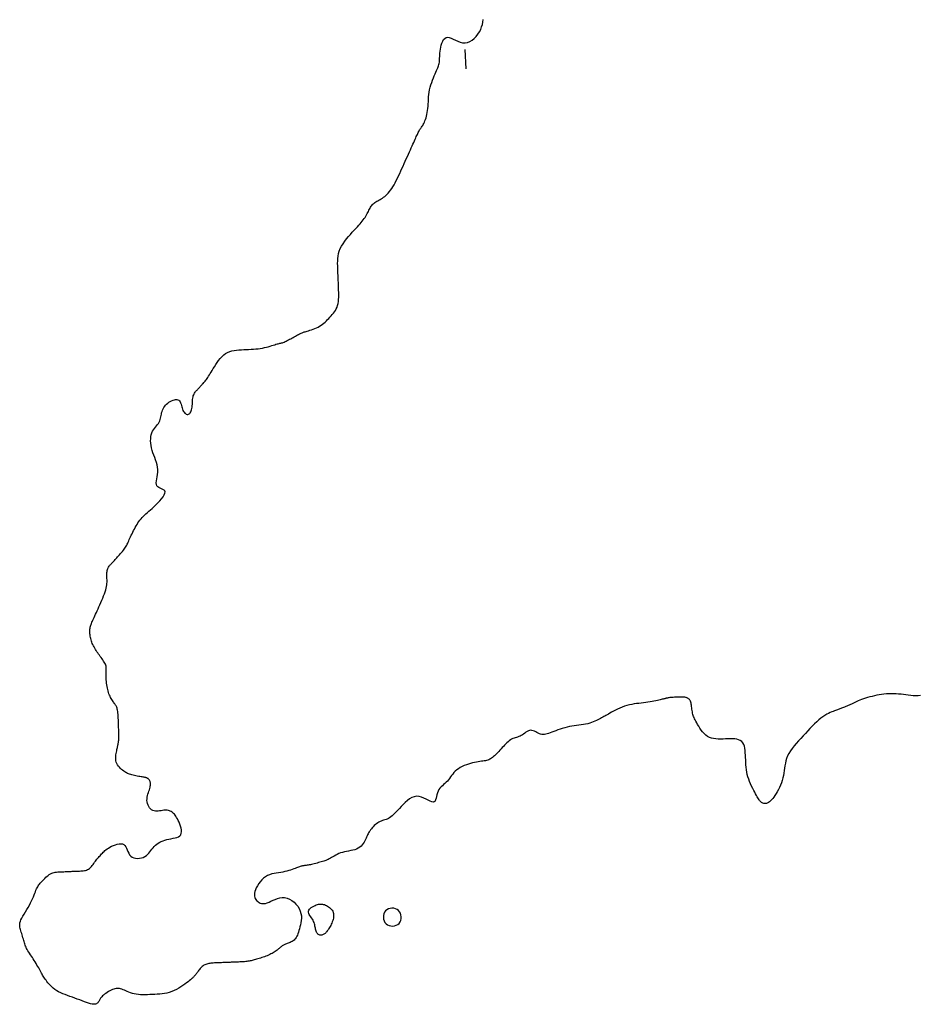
# Model space of a CAD drawing. Header units: millimetres. Extents: x 32690613 to 32693367, y 5343692 to 5344708.
# Tile 211 of 256: x 32692576 to 32692623, y 5343796 to 5343847. Entities that reach past the tile are written whole.
import ezdxf

# ---------------------------------------------------------------- set-up
doc = ezdxf.new("R2010")
doc.units = ezdxf.units.MM
doc.header["$LTSCALE"] = 20
doc.layers.add('02-DGM_HL_492.50', color=92, linetype='Continuous')

msp = doc.modelspace()

# ---------------------------------------------------------------- linework, layer by layer
at = {"layer": '02-DGM_HL_492.50', "elevation": 492.5, "flags": 128}
for points in [[(32692622.678, 5343812.353), (32692622.553, 5343812.344), (32692622.428, 5343812.343), (32692622.303, 5343812.348), (32692622.177, 5343812.358), (32692622.052, 5343812.372), (32692621.926, 5343812.387), (32692621.8, 5343812.403), (32692621.675, 5343812.418), (32692621.549, 5343812.43), (32692621.424, 5343812.439), (32692621.298, 5343812.444), (32692621.173, 5343812.445), (32692621.048, 5343812.442), (32692620.923, 5343812.435), (32692620.799, 5343812.424), (32692620.674, 5343812.41), (32692620.55, 5343812.391), (32692620.426, 5343812.369), (32692620.303, 5343812.343), (32692620.182, 5343812.314), (32692620.064, 5343812.283), (32692619.95, 5343812.251), (32692619.841, 5343812.217), (32692619.738, 5343812.182), (32692619.642, 5343812.147), (32692619.553, 5343812.112), (32692619.471, 5343812.078), (32692619.395, 5343812.044), (32692619.324, 5343812.011), (32692619.257, 5343811.979), (32692619.192, 5343811.948), (32692619.13, 5343811.917), (32692619.068, 5343811.888), (32692619.007, 5343811.861), (32692618.946, 5343811.834), (32692618.886, 5343811.809), (32692618.827, 5343811.785), (32692618.771, 5343811.763), (32692618.716, 5343811.742), (32692618.665, 5343811.722), (32692618.617, 5343811.704), (32692618.572, 5343811.687), (32692618.53, 5343811.671), (32692618.489, 5343811.656), (32692618.447, 5343811.64), (32692618.404, 5343811.624), (32692618.357, 5343811.606), (32692618.305, 5343811.586), (32692618.247, 5343811.564), (32692618.182, 5343811.539), (32692618.109, 5343811.511), (32692618.03, 5343811.476), (32692617.944, 5343811.436), (32692617.854, 5343811.388), (32692617.758, 5343811.332), (32692617.657, 5343811.266), (32692617.553, 5343811.19), (32692617.445, 5343811.102), (32692617.334, 5343811.003), (32692617.22, 5343810.896), (32692617.105, 5343810.781), (32692616.987, 5343810.661), (32692616.869, 5343810.536), (32692616.749, 5343810.408), (32692616.629, 5343810.278), (32692616.51, 5343810.148), (32692616.392, 5343810.019), (32692616.278, 5343809.889), (32692616.17, 5343809.76), (32692616.07, 5343809.631), (32692615.979, 5343809.502), (32692615.901, 5343809.374), (32692615.836, 5343809.246), (32692615.785, 5343809.119), (32692615.748, 5343808.993), (32692615.72, 5343808.866), (32692615.699, 5343808.741), (32692615.682, 5343808.615), (32692615.666, 5343808.489), (32692615.648, 5343808.363), (32692615.625, 5343808.237), (32692615.595, 5343808.111), (32692615.558, 5343807.986), (32692615.515, 5343807.862), (32692615.467, 5343807.741), (32692615.415, 5343807.624), (32692615.36, 5343807.512), (32692615.303, 5343807.405), (32692615.244, 5343807.305), (32692615.185, 5343807.213), (32692615.127, 5343807.129), (32692615.068, 5343807.053), (32692615.01, 5343806.987), (32692614.953, 5343806.929), (32692614.897, 5343806.881), (32692614.843, 5343806.843), (32692614.791, 5343806.815), (32692614.741, 5343806.797), (32692614.693, 5343806.789), (32692614.647, 5343806.789), (32692614.604, 5343806.797), (32692614.563, 5343806.812), (32692614.524, 5343806.832), (32692614.488, 5343806.856), (32692614.455, 5343806.885), (32692614.423, 5343806.916), (32692614.393, 5343806.952), (32692614.364, 5343806.991), (32692614.334, 5343807.037), (32692614.302, 5343807.088), (32692614.268, 5343807.147), (32692614.231, 5343807.215), (32692614.188, 5343807.292), (32692614.141, 5343807.378), (32692614.09, 5343807.474), (32692614.036, 5343807.577), (32692613.982, 5343807.687), (32692613.929, 5343807.802), (32692613.879, 5343807.921), (32692613.833, 5343808.042), (32692613.793, 5343808.166), (32692613.761, 5343808.29), (32692613.735, 5343808.414), (32692613.715, 5343808.538), (32692613.701, 5343808.662), (32692613.69, 5343808.787), (32692613.682, 5343808.912), (32692613.676, 5343809.037), (32692613.671, 5343809.162), (32692613.665, 5343809.286), (32692613.658, 5343809.409), (32692613.648, 5343809.527), (32692613.631, 5343809.64), (32692613.607, 5343809.744), (32692613.574, 5343809.838), (32692613.529, 5343809.92), (32692613.472, 5343809.988), (32692613.399, 5343810.04), (32692613.314, 5343810.078), (32692613.218, 5343810.104), (32692613.112, 5343810.12), (32692612.999, 5343810.127), (32692612.88, 5343810.129), (32692612.757, 5343810.126), (32692612.632, 5343810.122), (32692612.508, 5343810.117), (32692612.384, 5343810.115), (32692612.262, 5343810.116), (32692612.142, 5343810.124), (32692612.027, 5343810.139), (32692611.915, 5343810.164), (32692611.809, 5343810.201), (32692611.71, 5343810.253), (32692611.617, 5343810.319), (32692611.532, 5343810.398), (32692611.453, 5343810.486), (32692611.381, 5343810.58), (32692611.315, 5343810.678), (32692611.256, 5343810.774), (32692611.202, 5343810.867), (32692611.154, 5343810.954), (32692611.112, 5343811.031), (32692611.075, 5343811.099), (32692611.043, 5343811.161), (32692611.015, 5343811.219), (32692610.992, 5343811.275), (32692610.972, 5343811.33), (32692610.955, 5343811.386), (32692610.94, 5343811.446), (32692610.929, 5343811.51), (32692610.919, 5343811.578), (32692610.91, 5343811.648), (32692610.902, 5343811.719), (32692610.894, 5343811.788), (32692610.885, 5343811.854), (32692610.876, 5343811.916), (32692610.864, 5343811.971), (32692610.851, 5343812.019), (32692610.835, 5343812.059), (32692610.818, 5343812.094), (32692610.799, 5343812.123), (32692610.78, 5343812.147), (32692610.759, 5343812.168), (32692610.738, 5343812.186), (32692610.716, 5343812.201), (32692610.695, 5343812.216), (32692610.672, 5343812.228), (32692610.647, 5343812.24), (32692610.619, 5343812.25), (32692610.586, 5343812.258), (32692610.548, 5343812.265), (32692610.503, 5343812.271), (32692610.449, 5343812.274), (32692610.388, 5343812.277), (32692610.319, 5343812.277), (32692610.246, 5343812.276), (32692610.17, 5343812.275), (32692610.093, 5343812.272), (32692610.018, 5343812.268), (32692609.946, 5343812.263), (32692609.88, 5343812.258), (32692609.822, 5343812.252), (32692609.77, 5343812.246), (32692609.725, 5343812.239), (32692609.685, 5343812.233), (32692609.649, 5343812.226), (32692609.618, 5343812.219), (32692609.589, 5343812.213), (32692609.563, 5343812.206), (32692609.537, 5343812.2), (32692609.512, 5343812.194), (32692609.484, 5343812.188), (32692609.454, 5343812.18), (32692609.419, 5343812.172), (32692609.379, 5343812.162), (32692609.33, 5343812.15), (32692609.273, 5343812.137), (32692609.206, 5343812.121), (32692609.13, 5343812.103), (32692609.045, 5343812.084), (32692608.953, 5343812.064), (32692608.854, 5343812.044), (32692608.75, 5343812.025), (32692608.641, 5343812.007), (32692608.528, 5343811.991), (32692608.413, 5343811.977), (32692608.295, 5343811.964), (32692608.176, 5343811.952), (32692608.054, 5343811.938), (32692607.932, 5343811.921), (32692607.809, 5343811.9), (32692607.685, 5343811.874), (32692607.561, 5343811.842), (32692607.438, 5343811.802), (32692607.316, 5343811.756), (32692607.197, 5343811.706), (32692607.082, 5343811.653), (32692606.972, 5343811.599), (32692606.869, 5343811.545), (32692606.774, 5343811.494), (32692606.687, 5343811.446), (32692606.61, 5343811.404), (32692606.542, 5343811.366), (32692606.48, 5343811.332), (32692606.422, 5343811.3), (32692606.367, 5343811.27), (32692606.312, 5343811.24), (32692606.256, 5343811.209), (32692606.197, 5343811.177), (32692606.134, 5343811.142), (32692606.065, 5343811.105), (32692605.991, 5343811.068), (32692605.911, 5343811.03), (32692605.827, 5343810.994), (32692605.737, 5343810.96), (32692605.642, 5343810.928), (32692605.541, 5343810.901), (32692605.435, 5343810.879), (32692605.325, 5343810.86), (32692605.21, 5343810.843), (32692605.092, 5343810.828), (32692604.972, 5343810.813), (32692604.849, 5343810.796), (32692604.726, 5343810.777), (32692604.602, 5343810.753), (32692604.478, 5343810.725), (32692604.355, 5343810.693), (32692604.234, 5343810.657), (32692604.117, 5343810.62), (32692604.003, 5343810.581), (32692603.894, 5343810.542), (32692603.792, 5343810.504), (32692603.695, 5343810.468), (32692603.607, 5343810.434), (32692603.525, 5343810.405), (32692603.448, 5343810.38), (32692603.376, 5343810.361), (32692603.308, 5343810.349), (32692603.243, 5343810.344), (32692603.179, 5343810.348), (32692603.116, 5343810.362), (32692603.052, 5343810.385), (32692602.989, 5343810.415), (32692602.925, 5343810.449), (32692602.861, 5343810.484), (32692602.797, 5343810.516), (32692602.733, 5343810.542), (32692602.67, 5343810.559), (32692602.607, 5343810.564), (32692602.545, 5343810.554), (32692602.484, 5343810.532), (32692602.422, 5343810.5), (32692602.361, 5343810.461), (32692602.3, 5343810.418), (32692602.24, 5343810.374), (32692602.179, 5343810.332), (32692602.118, 5343810.295), (32692602.056, 5343810.265), (32692601.995, 5343810.24), (32692601.933, 5343810.22), (32692601.871, 5343810.202), (32692601.809, 5343810.183), (32692601.747, 5343810.163), (32692601.686, 5343810.139), (32692601.624, 5343810.109), (32692601.563, 5343810.071), (32692601.503, 5343810.027), (32692601.442, 5343809.977), (32692601.382, 5343809.922), (32692601.321, 5343809.863), (32692601.261, 5343809.801), (32692601.201, 5343809.738), (32692601.141, 5343809.673), (32692601.081, 5343809.608), (32692601.021, 5343809.544), (32692600.962, 5343809.481), (32692600.904, 5343809.42), (32692600.847, 5343809.362), (32692600.792, 5343809.307), (32692600.738, 5343809.257), (32692600.687, 5343809.21), (32692600.637, 5343809.169), (32692600.589, 5343809.133), (32692600.542, 5343809.102), (32692600.494, 5343809.074), (32692600.444, 5343809.051), (32692600.393, 5343809.031), (32692600.337, 5343809.014), (32692600.278, 5343809), (32692600.213, 5343808.988), (32692600.143, 5343808.978), (32692600.068, 5343808.968), (32692599.988, 5343808.957), (32692599.902, 5343808.945), (32692599.811, 5343808.931), (32692599.716, 5343808.913), (32692599.615, 5343808.89), (32692599.509, 5343808.863), (32692599.401, 5343808.83), (32692599.291, 5343808.792), (32692599.183, 5343808.748), (32692599.077, 5343808.7), (32692598.976, 5343808.647), (32692598.881, 5343808.588), (32692598.795, 5343808.525), (32692598.719, 5343808.457), (32692598.652, 5343808.385), (32692598.592, 5343808.312), (32692598.535, 5343808.237), (32692598.482, 5343808.162), (32692598.429, 5343808.088), (32692598.375, 5343808.017), (32692598.317, 5343807.95), (32692598.255, 5343807.887), (32692598.189, 5343807.828), (32692598.122, 5343807.77), (32692598.056, 5343807.711), (32692597.992, 5343807.649), (32692597.933, 5343807.583), (32692597.881, 5343807.511), (32692597.837, 5343807.431), (32692597.804, 5343807.342), (32692597.777, 5343807.248), (32692597.755, 5343807.154), (32692597.733, 5343807.066), (32692597.709, 5343806.987), (32692597.677, 5343806.924), (32692597.636, 5343806.882), (32692597.581, 5343806.865), (32692597.511, 5343806.877), (32692597.426, 5343806.911), (32692597.328, 5343806.961), (32692597.221, 5343807.018), (32692597.106, 5343807.075), (32692596.985, 5343807.123), (32692596.861, 5343807.156), (32692596.736, 5343807.166), (32692596.611, 5343807.146), (32692596.489, 5343807.1), (32692596.37, 5343807.033), (32692596.254, 5343806.949), (32692596.143, 5343806.853), (32692596.036, 5343806.751), (32692595.936, 5343806.648), (32692595.842, 5343806.547), (32692595.756, 5343806.454), (32692595.676, 5343806.368), (32692595.602, 5343806.291), (32692595.532, 5343806.222), (32692595.466, 5343806.161), (32692595.402, 5343806.108), (32692595.34, 5343806.062), (32692595.279, 5343806.025), (32692595.218, 5343805.994), (32692595.156, 5343805.97), (32692595.094, 5343805.95), (32692595.033, 5343805.932), (32692594.971, 5343805.913), (32692594.909, 5343805.893), (32692594.847, 5343805.869), (32692594.786, 5343805.839), (32692594.725, 5343805.801), (32692594.665, 5343805.757), (32692594.606, 5343805.708), (32692594.55, 5343805.656), (32692594.496, 5343805.6), (32692594.446, 5343805.544), (32692594.399, 5343805.487), (32692594.357, 5343805.433), (32692594.32, 5343805.38), (32692594.287, 5343805.329), (32692594.257, 5343805.28), (32692594.229, 5343805.23), (32692594.203, 5343805.178), (32692594.178, 5343805.125), (32692594.151, 5343805.068), (32692594.124, 5343805.006), (32692594.093, 5343804.94), (32692594.06, 5343804.871), (32692594.022, 5343804.8), (32692593.978, 5343804.73), (32692593.928, 5343804.662), (32692593.87, 5343804.598), (32692593.803, 5343804.54), (32692593.727, 5343804.491), (32692593.64, 5343804.45), (32692593.545, 5343804.418), (32692593.443, 5343804.392), (32692593.337, 5343804.37), (32692593.228, 5343804.349), (32692593.12, 5343804.329), (32692593.014, 5343804.307), (32692592.912, 5343804.281), (32692592.816, 5343804.249), (32692592.727, 5343804.213), (32692592.642, 5343804.173), (32692592.563, 5343804.132), (32692592.489, 5343804.09), (32692592.419, 5343804.048), (32692592.353, 5343804.009), (32692592.29, 5343803.973), (32692592.23, 5343803.942), (32692592.172, 5343803.914), (32692592.116, 5343803.89), (32692592.059, 5343803.869), (32692592.002, 5343803.849), (32692591.944, 5343803.83), (32692591.883, 5343803.812), (32692591.819, 5343803.793), (32692591.751, 5343803.774), (32692591.68, 5343803.753), (32692591.608, 5343803.732), (32692591.535, 5343803.712), (32692591.462, 5343803.692), (32692591.391, 5343803.674), (32692591.322, 5343803.658), (32692591.258, 5343803.644), (32692591.198, 5343803.632), (32692591.143, 5343803.623), (32692591.093, 5343803.615), (32692591.045, 5343803.609), (32692591.002, 5343803.604), (32692590.961, 5343803.599), (32692590.922, 5343803.593), (32692590.885, 5343803.587), (32692590.849, 5343803.58), (32692590.814, 5343803.571), (32692590.777, 5343803.561), (32692590.739, 5343803.549), (32692590.697, 5343803.534), (32692590.651, 5343803.518), (32692590.6, 5343803.498), (32692590.542, 5343803.477), (32692590.476, 5343803.452), (32692590.404, 5343803.425), (32692590.324, 5343803.397), (32692590.238, 5343803.369), (32692590.147, 5343803.341), (32692590.05, 5343803.315), (32692589.947, 5343803.29), (32692589.841, 5343803.268), (32692589.73, 5343803.25), (32692589.617, 5343803.233), (32692589.502, 5343803.215), (32692589.387, 5343803.193), (32692589.272, 5343803.166), (32692589.16, 5343803.13), (32692589.051, 5343803.084), (32692588.947, 5343803.025), (32692588.848, 5343802.951), (32692588.757, 5343802.865), (32692588.672, 5343802.77), (32692588.597, 5343802.669), (32692588.531, 5343802.564), (32692588.476, 5343802.459), (32692588.433, 5343802.358), (32692588.402, 5343802.262), (32692588.385, 5343802.176), (32692588.379, 5343802.097), (32692588.385, 5343802.027), (32692588.4, 5343801.964), (32692588.424, 5343801.907), (32692588.455, 5343801.855), (32692588.491, 5343801.809), (32692588.533, 5343801.767), (32692588.578, 5343801.729), (32692588.627, 5343801.696), (32692588.68, 5343801.669), (32692588.739, 5343801.65), (32692588.803, 5343801.64), (32692588.874, 5343801.64), (32692588.952, 5343801.651), (32692589.037, 5343801.676), (32692589.13, 5343801.713), (32692589.23, 5343801.76), (32692589.337, 5343801.811), (32692589.449, 5343801.861), (32692589.565, 5343801.905), (32692589.686, 5343801.938), (32692589.809, 5343801.955), (32692589.934, 5343801.952), (32692590.06, 5343801.923), (32692590.184, 5343801.872), (32692590.303, 5343801.801), (32692590.416, 5343801.713), (32692590.518, 5343801.612), (32692590.608, 5343801.501), (32692590.683, 5343801.383), (32692590.739, 5343801.26), (32692590.776, 5343801.137), (32692590.795, 5343801.014), (32692590.798, 5343800.892), (32692590.79, 5343800.772), (32692590.772, 5343800.657), (32692590.748, 5343800.545), (32692590.72, 5343800.44), (32692590.692, 5343800.341), (32692590.665, 5343800.25), (32692590.64, 5343800.167), (32692590.615, 5343800.09), (32692590.59, 5343800.021), (32692590.563, 5343799.958), (32692590.533, 5343799.901), (32692590.5, 5343799.85), (32692590.463, 5343799.804), (32692590.42, 5343799.763), (32692590.373, 5343799.727), (32692590.324, 5343799.695), (32692590.272, 5343799.666), (32692590.219, 5343799.641), (32692590.167, 5343799.618), (32692590.116, 5343799.598), (32692590.068, 5343799.58), (32692590.024, 5343799.563), (32692589.983, 5343799.547), (32692589.945, 5343799.532), (32692589.909, 5343799.517), (32692589.876, 5343799.5), (32692589.843, 5343799.483), (32692589.812, 5343799.465), (32692589.782, 5343799.444), (32692589.751, 5343799.421), (32692589.721, 5343799.395), (32692589.689, 5343799.367), (32692589.656, 5343799.338), (32692589.621, 5343799.307), (32692589.583, 5343799.276), (32692589.543, 5343799.243), (32692589.499, 5343799.21), (32692589.452, 5343799.177), (32692589.4, 5343799.144), (32692589.346, 5343799.111), (32692589.288, 5343799.079), (32692589.228, 5343799.047), (32692589.165, 5343799.017), (32692589.1, 5343798.987), (32692589.034, 5343798.959), (32692588.965, 5343798.932), (32692588.896, 5343798.906), (32692588.826, 5343798.882), (32692588.756, 5343798.859), (32692588.687, 5343798.838), (32692588.619, 5343798.817), (32692588.553, 5343798.798), (32692588.49, 5343798.779), (32692588.43, 5343798.761), (32692588.372, 5343798.745), (32692588.316, 5343798.729), (32692588.261, 5343798.715), (32692588.207, 5343798.702), (32692588.154, 5343798.69), (32692588.099, 5343798.679), (32692588.044, 5343798.67), (32692587.987, 5343798.662), (32692587.929, 5343798.656), (32692587.87, 5343798.65), (32692587.809, 5343798.646), (32692587.748, 5343798.642), (32692587.686, 5343798.639), (32692587.624, 5343798.637), (32692587.562, 5343798.634), (32692587.499, 5343798.632), (32692587.437, 5343798.629), (32692587.374, 5343798.627), (32692587.312, 5343798.625), (32692587.249, 5343798.622), (32692587.187, 5343798.62), (32692587.125, 5343798.617), (32692587.062, 5343798.615), (32692587, 5343798.612), (32692586.937, 5343798.61), (32692586.875, 5343798.607), (32692586.812, 5343798.605), (32692586.75, 5343798.603), (32692586.687, 5343798.6), (32692586.625, 5343798.598), (32692586.562, 5343798.595), (32692586.5, 5343798.593), (32692586.438, 5343798.59), (32692586.376, 5343798.587), (32692586.315, 5343798.583), (32692586.254, 5343798.579), (32692586.195, 5343798.574), (32692586.137, 5343798.567), (32692586.08, 5343798.56), (32692586.025, 5343798.55), (32692585.972, 5343798.539), (32692585.92, 5343798.526), (32692585.87, 5343798.51), (32692585.822, 5343798.491), (32692585.776, 5343798.468), (32692585.733, 5343798.442), (32692585.691, 5343798.411), (32692585.652, 5343798.376), (32692585.615, 5343798.338), (32692585.58, 5343798.297), (32692585.547, 5343798.254), (32692585.515, 5343798.211), (32692585.486, 5343798.169), (32692585.458, 5343798.128), (32692585.431, 5343798.09), (32692585.406, 5343798.055), (32692585.383, 5343798.023), (32692585.36, 5343797.995), (32692585.338, 5343797.969), (32692585.317, 5343797.944), (32692585.296, 5343797.921), (32692585.276, 5343797.899), (32692585.256, 5343797.877), (32692585.236, 5343797.855), (32692585.214, 5343797.832), (32692585.189, 5343797.807), (32692585.159, 5343797.779), (32692585.123, 5343797.747), (32692585.079, 5343797.71), (32692585.025, 5343797.666), (32692584.961, 5343797.615), (32692584.884, 5343797.557), (32692584.796, 5343797.492), (32692584.698, 5343797.424), (32692584.592, 5343797.354), (32692584.48, 5343797.286), (32692584.362, 5343797.221), (32692584.241, 5343797.161), (32692584.119, 5343797.11), (32692583.995, 5343797.068), (32692583.871, 5343797.036), (32692583.747, 5343797.011), (32692583.623, 5343796.993), (32692583.498, 5343796.98), (32692583.373, 5343796.971), (32692583.249, 5343796.965), (32692583.124, 5343796.96), (32692582.999, 5343796.955), (32692582.875, 5343796.951), (32692582.752, 5343796.949), (32692582.632, 5343796.949), (32692582.515, 5343796.952), (32692582.401, 5343796.96), (32692582.292, 5343796.972), (32692582.188, 5343796.99), (32692582.091, 5343797.014), (32692581.998, 5343797.043), (32692581.911, 5343797.075), (32692581.829, 5343797.109), (32692581.752, 5343797.144), (32692581.679, 5343797.176), (32692581.61, 5343797.206), (32692581.545, 5343797.232), (32692581.483, 5343797.251), (32692581.424, 5343797.264), (32692581.366, 5343797.272), (32692581.309, 5343797.272), (32692581.251, 5343797.267), (32692581.192, 5343797.255), (32692581.132, 5343797.237), (32692581.068, 5343797.213), (32692581, 5343797.182), (32692580.931, 5343797.147), (32692580.861, 5343797.107), (32692580.791, 5343797.064), (32692580.724, 5343797.019), (32692580.662, 5343796.973), (32692580.605, 5343796.928), (32692580.555, 5343796.884), (32692580.514, 5343796.843), (32692580.481, 5343796.805), (32692580.454, 5343796.768), (32692580.431, 5343796.733), (32692580.411, 5343796.699), (32692580.394, 5343796.666), (32692580.376, 5343796.634), (32692580.358, 5343796.601), (32692580.337, 5343796.57), (32692580.312, 5343796.539), (32692580.282, 5343796.511), (32692580.246, 5343796.488), (32692580.202, 5343796.47), (32692580.15, 5343796.459), (32692580.089, 5343796.456), (32692580.016, 5343796.463), (32692579.931, 5343796.481), (32692579.836, 5343796.508), (32692579.732, 5343796.544), (32692579.62, 5343796.585), (32692579.502, 5343796.63), (32692579.38, 5343796.679), (32692579.255, 5343796.728), (32692579.128, 5343796.776), (32692579.001, 5343796.822), (32692578.875, 5343796.866), (32692578.752, 5343796.91), (32692578.631, 5343796.954), (32692578.514, 5343797), (32692578.402, 5343797.048), (32692578.295, 5343797.1), (32692578.196, 5343797.156), (32692578.103, 5343797.218), (32692578.018, 5343797.283), (32692577.94, 5343797.352), (32692577.869, 5343797.422), (32692577.804, 5343797.492), (32692577.746, 5343797.561), (32692577.693, 5343797.628), (32692577.647, 5343797.691), (32692577.605, 5343797.749), (32692577.568, 5343797.804), (32692577.534, 5343797.857), (32692577.503, 5343797.908), (32692577.472, 5343797.959), (32692577.442, 5343798.011), (32692577.412, 5343798.066), (32692577.379, 5343798.125), (32692577.344, 5343798.189), (32692577.307, 5343798.257), (32692577.267, 5343798.328), (32692577.225, 5343798.403), (32692577.181, 5343798.479), (32692577.135, 5343798.557), (32692577.088, 5343798.635), (32692577.04, 5343798.712), (32692576.99, 5343798.789), (32692576.941, 5343798.865), (32692576.892, 5343798.938), (32692576.844, 5343799.011), (32692576.798, 5343799.081), (32692576.754, 5343799.149), (32692576.714, 5343799.214), (32692576.678, 5343799.277), (32692576.647, 5343799.336), (32692576.62, 5343799.394), (32692576.596, 5343799.451), (32692576.574, 5343799.507), (32692576.554, 5343799.564), (32692576.536, 5343799.623), (32692576.517, 5343799.684), (32692576.499, 5343799.748), (32692576.479, 5343799.816), (32692576.458, 5343799.886), (32692576.437, 5343799.959), (32692576.416, 5343800.032), (32692576.394, 5343800.105), (32692576.374, 5343800.176), (32692576.354, 5343800.244), (32692576.335, 5343800.308), (32692576.318, 5343800.368), (32692576.304, 5343800.424), (32692576.294, 5343800.48), (32692576.29, 5343800.536), (32692576.292, 5343800.595), (32692576.304, 5343800.659), (32692576.325, 5343800.73), (32692576.357, 5343800.81), (32692576.401, 5343800.9), (32692576.456, 5343800.999), (32692576.518, 5343801.105), (32692576.584, 5343801.216), (32692576.654, 5343801.331), (32692576.723, 5343801.447), (32692576.79, 5343801.563), (32692576.851, 5343801.677), (32692576.906, 5343801.786), (32692576.954, 5343801.891), (32692576.996, 5343801.991), (32692577.034, 5343802.085), (32692577.067, 5343802.173), (32692577.099, 5343802.255), (32692577.128, 5343802.33), (32692577.157, 5343802.398), (32692577.186, 5343802.458), (32692577.216, 5343802.511), (32692577.247, 5343802.56), (32692577.279, 5343802.606), (32692577.314, 5343802.649), (32692577.351, 5343802.693), (32692577.39, 5343802.737), (32692577.434, 5343802.784), (32692577.48, 5343802.834), (32692577.531, 5343802.887), (32692577.584, 5343802.941), (32692577.639, 5343802.995), (32692577.697, 5343803.047), (32692577.756, 5343803.095), (32692577.816, 5343803.139), (32692577.877, 5343803.176), (32692577.938, 5343803.206), (32692578, 5343803.229), (32692578.062, 5343803.247), (32692578.124, 5343803.259), (32692578.186, 5343803.267), (32692578.249, 5343803.273), (32692578.311, 5343803.277), (32692578.373, 5343803.279), (32692578.436, 5343803.282), (32692578.498, 5343803.284), (32692578.561, 5343803.286), (32692578.623, 5343803.289), (32692578.686, 5343803.291), (32692578.748, 5343803.294), (32692578.811, 5343803.296), (32692578.873, 5343803.299), (32692578.935, 5343803.301), (32692578.998, 5343803.304), (32692579.06, 5343803.306), (32692579.123, 5343803.308), (32692579.185, 5343803.311), (32692579.248, 5343803.313), (32692579.31, 5343803.316), (32692579.373, 5343803.318), (32692579.435, 5343803.321), (32692579.497, 5343803.324), (32692579.558, 5343803.33), (32692579.619, 5343803.338), (32692579.677, 5343803.35), (32692579.734, 5343803.367), (32692579.789, 5343803.39), (32692579.841, 5343803.42), (32692579.891, 5343803.457), (32692579.938, 5343803.5), (32692579.982, 5343803.549), (32692580.025, 5343803.601), (32692580.067, 5343803.656), (32692580.107, 5343803.712), (32692580.147, 5343803.768), (32692580.187, 5343803.823), (32692580.227, 5343803.875), (32692580.266, 5343803.925), (32692580.306, 5343803.973), (32692580.346, 5343804.02), (32692580.386, 5343804.065), (32692580.426, 5343804.109), (32692580.466, 5343804.153), (32692580.506, 5343804.196), (32692580.546, 5343804.24), (32692580.588, 5343804.283), (32692580.632, 5343804.326), (32692580.68, 5343804.37), (32692580.733, 5343804.414), (32692580.793, 5343804.458), (32692580.86, 5343804.502), (32692580.937, 5343804.547), (32692581.023, 5343804.591), (32692581.117, 5343804.634), (32692581.215, 5343804.671), (32692581.313, 5343804.701), (32692581.41, 5343804.719), (32692581.501, 5343804.725), (32692581.583, 5343804.715), (32692581.654, 5343804.686), (32692581.712, 5343804.637), (32692581.758, 5343804.571), (32692581.797, 5343804.493), (32692581.832, 5343804.408), (32692581.867, 5343804.32), (32692581.906, 5343804.235), (32692581.953, 5343804.156), (32692582.011, 5343804.088), (32692582.083, 5343804.036), (32692582.167, 5343804), (32692582.259, 5343803.978), (32692582.356, 5343803.97), (32692582.456, 5343803.975), (32692582.554, 5343803.992), (32692582.649, 5343804.021), (32692582.735, 5343804.061), (32692582.812, 5343804.111), (32692582.879, 5343804.168), (32692582.94, 5343804.232), (32692582.997, 5343804.301), (32692583.05, 5343804.372), (32692583.103, 5343804.443), (32692583.158, 5343804.513), (32692583.215, 5343804.58), (32692583.278, 5343804.643), (32692583.346, 5343804.7), (32692583.42, 5343804.752), (32692583.498, 5343804.8), (32692583.583, 5343804.842), (32692583.673, 5343804.88), (32692583.768, 5343804.912), (32692583.868, 5343804.939), (32692583.974, 5343804.962), (32692584.081, 5343804.982), (32692584.187, 5343805.003), (32692584.289, 5343805.025), (32692584.382, 5343805.053), (32692584.465, 5343805.088), (32692584.532, 5343805.133), (32692584.581, 5343805.19), (32692584.61, 5343805.261), (32692584.621, 5343805.343), (32692584.615, 5343805.435), (32692584.597, 5343805.532), (32692584.569, 5343805.632), (32692584.534, 5343805.732), (32692584.494, 5343805.828), (32692584.453, 5343805.918), (32692584.412, 5343806), (32692584.373, 5343806.073), (32692584.335, 5343806.137), (32692584.296, 5343806.194), (32692584.257, 5343806.244), (32692584.218, 5343806.287), (32692584.177, 5343806.324), (32692584.135, 5343806.356), (32692584.092, 5343806.384), (32692584.046, 5343806.406), (32692583.997, 5343806.424), (32692583.946, 5343806.437), (32692583.892, 5343806.446), (32692583.835, 5343806.45), (32692583.774, 5343806.45), (32692583.709, 5343806.445), (32692583.641, 5343806.437), (32692583.57, 5343806.426), (32692583.497, 5343806.416), (32692583.423, 5343806.407), (32692583.35, 5343806.403), (32692583.278, 5343806.406), (32692583.208, 5343806.417), (32692583.142, 5343806.44), (32692583.081, 5343806.475), (32692583.025, 5343806.522), (32692582.976, 5343806.579), (32692582.933, 5343806.644), (32692582.898, 5343806.716), (32692582.871, 5343806.793), (32692582.853, 5343806.874), (32692582.844, 5343806.956), (32692582.846, 5343807.04), (32692582.856, 5343807.123), (32692582.873, 5343807.205), (32692582.894, 5343807.285), (32692582.918, 5343807.363), (32692582.943, 5343807.437), (32692582.966, 5343807.508), (32692582.987, 5343807.574), (32692583.003, 5343807.634), (32692583.014, 5343807.69), (32692583.021, 5343807.741), (32692583.024, 5343807.787), (32692583.023, 5343807.829), (32692583.019, 5343807.868), (32692583.011, 5343807.903), (32692583.001, 5343807.936), (32692582.988, 5343807.965), (32692582.973, 5343807.992), (32692582.956, 5343808.016), (32692582.938, 5343808.038), (32692582.918, 5343808.057), (32692582.898, 5343808.075), (32692582.876, 5343808.089), (32692582.855, 5343808.102), (32692582.834, 5343808.113), (32692582.811, 5343808.122), (32692582.787, 5343808.13), (32692582.76, 5343808.137), (32692582.729, 5343808.143), (32692582.693, 5343808.15), (32692582.651, 5343808.157), (32692582.603, 5343808.165), (32692582.546, 5343808.174), (32692582.484, 5343808.184), (32692582.417, 5343808.195), (32692582.347, 5343808.207), (32692582.276, 5343808.221), (32692582.205, 5343808.235), (32692582.136, 5343808.25), (32692582.07, 5343808.266), (32692582.01, 5343808.283), (32692581.953, 5343808.301), (32692581.9, 5343808.321), (32692581.848, 5343808.343), (32692581.798, 5343808.368), (32692581.749, 5343808.397), (32692581.698, 5343808.429), (32692581.646, 5343808.466), (32692581.591, 5343808.508), (32692581.535, 5343808.555), (32692581.479, 5343808.607), (32692581.426, 5343808.663), (32692581.376, 5343808.723), (32692581.332, 5343808.786), (32692581.295, 5343808.854), (32692581.266, 5343808.924), (32692581.248, 5343808.998), (32692581.238, 5343809.073), (32692581.235, 5343809.149), (32692581.239, 5343809.225), (32692581.247, 5343809.3), (32692581.259, 5343809.373), (32692581.272, 5343809.443), (32692581.285, 5343809.509), (32692581.298, 5343809.569), (32692581.309, 5343809.625), (32692581.32, 5343809.676), (32692581.33, 5343809.723), (32692581.339, 5343809.766), (32692581.347, 5343809.807), (32692581.355, 5343809.844), (32692581.362, 5343809.879), (32692581.369, 5343809.911), (32692581.375, 5343809.944), (32692581.381, 5343809.976), (32692581.386, 5343810.012), (32692581.39, 5343810.05), (32692581.394, 5343810.094), (32692581.396, 5343810.144), (32692581.397, 5343810.202), (32692581.397, 5343810.269), (32692581.396, 5343810.345), (32692581.395, 5343810.427), (32692581.392, 5343810.515), (32692581.389, 5343810.608), (32692581.386, 5343810.704), (32692581.382, 5343810.803), (32692581.378, 5343810.902), (32692581.374, 5343811.002), (32692581.37, 5343811.101), (32692581.365, 5343811.197), (32692581.36, 5343811.289), (32692581.354, 5343811.377), (32692581.347, 5343811.459), (32692581.338, 5343811.534), (32692581.329, 5343811.601), (32692581.317, 5343811.658), (32692581.303, 5343811.708), (32692581.288, 5343811.752), (32692581.271, 5343811.79), (32692581.252, 5343811.826), (32692581.231, 5343811.86), (32692581.208, 5343811.893), (32692581.182, 5343811.929), (32692581.155, 5343811.967), (32692581.126, 5343812.008), (32692581.095, 5343812.052), (32692581.064, 5343812.099), (32692581.033, 5343812.15), (32692581.001, 5343812.203), (32692580.971, 5343812.26), (32692580.942, 5343812.32), (32692580.914, 5343812.383), (32692580.888, 5343812.449), (32692580.864, 5343812.518), (32692580.842, 5343812.59), (32692580.822, 5343812.665), (32692580.804, 5343812.742), (32692580.788, 5343812.822), (32692580.774, 5343812.905), (32692580.763, 5343812.99), (32692580.753, 5343813.076), (32692580.746, 5343813.162), (32692580.741, 5343813.247), (32692580.738, 5343813.329), (32692580.736, 5343813.407), (32692580.736, 5343813.48), (32692580.738, 5343813.546), (32692580.742, 5343813.605), (32692580.746, 5343813.658), (32692580.749, 5343813.705), (32692580.751, 5343813.75), (32692580.751, 5343813.792), (32692580.747, 5343813.834), (32692580.738, 5343813.876), (32692580.724, 5343813.921), (32692580.703, 5343813.969), (32692580.677, 5343814.02), (32692580.645, 5343814.074), (32692580.609, 5343814.13), (32692580.57, 5343814.188), (32692580.529, 5343814.247), (32692580.486, 5343814.308), (32692580.442, 5343814.368), (32692580.398, 5343814.429), (32692580.354, 5343814.49), (32692580.311, 5343814.551), (32692580.269, 5343814.612), (32692580.228, 5343814.673), (32692580.189, 5343814.734), (32692580.152, 5343814.795), (32692580.117, 5343814.856), (32692580.085, 5343814.917), (32692580.055, 5343814.979), (32692580.028, 5343815.04), (32692580.003, 5343815.102), (32692579.981, 5343815.163), (32692579.962, 5343815.225), (32692579.945, 5343815.287), (32692579.931, 5343815.349), (32692579.92, 5343815.411), (32692579.911, 5343815.473), (32692579.904, 5343815.534), (32692579.901, 5343815.595), (32692579.9, 5343815.654), (32692579.901, 5343815.712), (32692579.906, 5343815.767), (32692579.913, 5343815.821), (32692579.922, 5343815.872), (32692579.935, 5343815.922), (32692579.95, 5343815.971), (32692579.967, 5343816.021), (32692579.988, 5343816.072), (32692580.01, 5343816.126), (32692580.035, 5343816.183), (32692580.063, 5343816.244), (32692580.093, 5343816.31), (32692580.125, 5343816.382), (32692580.16, 5343816.459), (32692580.197, 5343816.541), (32692580.237, 5343816.629), (32692580.279, 5343816.721), (32692580.323, 5343816.82), (32692580.37, 5343816.923), (32692580.419, 5343817.032), (32692580.469, 5343817.144), (32692580.519, 5343817.258), (32692580.568, 5343817.372), (32692580.614, 5343817.485), (32692580.656, 5343817.595), (32692580.694, 5343817.7), (32692580.725, 5343817.799), (32692580.749, 5343817.89), (32692580.766, 5343817.974), (32692580.778, 5343818.051), (32692580.785, 5343818.124), (32692580.789, 5343818.193), (32692580.789, 5343818.259), (32692580.788, 5343818.322), (32692580.785, 5343818.385), (32692580.783, 5343818.447), (32692580.781, 5343818.509), (32692580.78, 5343818.57), (32692580.781, 5343818.63), (32692580.784, 5343818.687), (32692580.789, 5343818.743), (32692580.797, 5343818.795), (32692580.809, 5343818.844), (32692580.825, 5343818.89), (32692580.844, 5343818.932), (32692580.867, 5343818.972), (32692580.891, 5343819.009), (32692580.918, 5343819.045), (32692580.947, 5343819.078), (32692580.976, 5343819.111), (32692581.006, 5343819.144), (32692581.036, 5343819.177), (32692581.067, 5343819.21), (32692581.098, 5343819.244), (32692581.131, 5343819.279), (32692581.166, 5343819.317), (32692581.203, 5343819.357), (32692581.243, 5343819.4), (32692581.286, 5343819.447), (32692581.333, 5343819.497), (32692581.382, 5343819.551), (32692581.433, 5343819.607), (32692581.484, 5343819.665), (32692581.535, 5343819.723), (32692581.584, 5343819.781), (32692581.63, 5343819.838), (32692581.672, 5343819.893), (32692581.709, 5343819.945), (32692581.742, 5343819.996), (32692581.772, 5343820.046), (32692581.799, 5343820.096), (32692581.825, 5343820.147), (32692581.851, 5343820.201), (32692581.878, 5343820.258), (32692581.905, 5343820.319), (32692581.935, 5343820.385), (32692581.967, 5343820.456), (32692582.002, 5343820.53), (32692582.038, 5343820.608), (32692582.076, 5343820.687), (32692582.115, 5343820.768), (32692582.156, 5343820.85), (32692582.198, 5343820.931), (32692582.242, 5343821.011), (32692582.286, 5343821.09), (32692582.332, 5343821.168), (32692582.381, 5343821.244), (32692582.431, 5343821.318), (32692582.484, 5343821.389), (32692582.539, 5343821.458), (32692582.598, 5343821.525), (32692582.659, 5343821.588), (32692582.725, 5343821.65), (32692582.794, 5343821.713), (32692582.867, 5343821.777), (32692582.945, 5343821.844), (32692583.028, 5343821.917), (32692583.116, 5343821.995), (32692583.21, 5343822.082), (32692583.308, 5343822.178), (32692583.408, 5343822.28), (32692583.505, 5343822.385), (32692583.594, 5343822.489), (32692583.671, 5343822.59), (32692583.73, 5343822.684), (32692583.768, 5343822.768), (32692583.781, 5343822.838), (32692583.764, 5343822.893), (32692583.723, 5343822.935), (32692583.665, 5343822.969), (32692583.597, 5343822.998), (32692583.525, 5343823.027), (32692583.455, 5343823.06), (32692583.395, 5343823.102), (32692583.351, 5343823.155), (32692583.328, 5343823.224), (32692583.323, 5343823.308), (32692583.331, 5343823.404), (32692583.348, 5343823.51), (32692583.368, 5343823.623), (32692583.387, 5343823.743), (32692583.4, 5343823.866), (32692583.402, 5343823.991), (32692583.39, 5343824.116), (32692583.365, 5343824.24), (32692583.33, 5343824.364), (32692583.289, 5343824.487), (32692583.243, 5343824.611), (32692583.197, 5343824.734), (32692583.153, 5343824.857), (32692583.113, 5343824.981), (32692583.081, 5343825.104), (32692583.057, 5343825.227), (32692583.041, 5343825.348), (32692583.034, 5343825.465), (32692583.035, 5343825.579), (32692583.046, 5343825.686), (32692583.065, 5343825.787), (32692583.095, 5343825.881), (32692583.133, 5343825.965), (32692583.179, 5343826.042), (32692583.23, 5343826.113), (32692583.283, 5343826.18), (32692583.336, 5343826.243), (32692583.388, 5343826.305), (32692583.434, 5343826.366), (32692583.473, 5343826.429), (32692583.504, 5343826.494), (32692583.527, 5343826.562), (32692583.545, 5343826.631), (32692583.559, 5343826.701), (32692583.571, 5343826.773), (32692583.584, 5343826.844), (32692583.599, 5343826.915), (32692583.619, 5343826.985), (32692583.644, 5343827.054), (32692583.675, 5343827.121), (32692583.713, 5343827.186), (32692583.756, 5343827.248), (32692583.804, 5343827.307), (32692583.857, 5343827.363), (32692583.915, 5343827.414), (32692583.978, 5343827.461), (32692584.045, 5343827.502), (32692584.114, 5343827.538), (32692584.185, 5343827.566), (32692584.254, 5343827.586), (32692584.32, 5343827.597), (32692584.382, 5343827.598), (32692584.438, 5343827.587), (32692584.485, 5343827.564), (32692584.524, 5343827.528), (32692584.554, 5343827.481), (32692584.578, 5343827.425), (32692584.598, 5343827.363), (32692584.615, 5343827.297), (32692584.631, 5343827.23), (32692584.649, 5343827.163), (32692584.67, 5343827.099), (32692584.696, 5343827.04), (32692584.726, 5343826.987), (32692584.759, 5343826.941), (32692584.795, 5343826.902), (32692584.832, 5343826.871), (32692584.87, 5343826.848), (32692584.908, 5343826.835), (32692584.945, 5343826.831), (32692584.981, 5343826.838), (32692585.014, 5343826.854), (32692585.045, 5343826.88), (32692585.074, 5343826.915), (32692585.099, 5343826.958), (32692585.122, 5343827.008), (32692585.141, 5343827.067), (32692585.156, 5343827.132), (32692585.167, 5343827.203), (32692585.175, 5343827.278), (32692585.181, 5343827.357), (32692585.185, 5343827.437), (32692585.19, 5343827.516), (32692585.196, 5343827.592), (32692585.204, 5343827.665), (32692585.216, 5343827.732), (32692585.231, 5343827.791), (32692585.25, 5343827.844), (32692585.272, 5343827.891), (32692585.296, 5343827.933), (32692585.323, 5343827.971), (32692585.351, 5343828.007), (32692585.381, 5343828.04), (32692585.411, 5343828.073), (32692585.441, 5343828.105), (32692585.471, 5343828.138), (32692585.501, 5343828.17), (32692585.531, 5343828.203), (32692585.561, 5343828.235), (32692585.591, 5343828.267), (32692585.621, 5343828.3), (32692585.651, 5343828.332), (32692585.681, 5343828.365), (32692585.711, 5343828.398), (32692585.741, 5343828.432), (32692585.772, 5343828.467), (32692585.804, 5343828.505), (32692585.836, 5343828.545), (32692585.869, 5343828.588), (32692585.903, 5343828.634), (32692585.938, 5343828.684), (32692585.975, 5343828.739), (32692586.014, 5343828.799), (32692586.056, 5343828.864), (32692586.1, 5343828.935), (32692586.148, 5343829.013), (32692586.2, 5343829.098), (32692586.257, 5343829.19), (32692586.318, 5343829.29), (32692586.384, 5343829.394), (32692586.456, 5343829.501), (32692586.532, 5343829.607), (32692586.614, 5343829.71), (32692586.702, 5343829.805), (32692586.795, 5343829.892), (32692586.894, 5343829.965), (32692586.998, 5343830.025), (32692587.108, 5343830.07), (32692587.221, 5343830.104), (32692587.339, 5343830.129), (32692587.459, 5343830.146), (32692587.582, 5343830.157), (32692587.706, 5343830.164), (32692587.831, 5343830.169), (32692587.956, 5343830.174), (32692588.08, 5343830.179), (32692588.203, 5343830.186), (32692588.325, 5343830.193), (32692588.445, 5343830.203), (32692588.562, 5343830.215), (32692588.676, 5343830.23), (32692588.787, 5343830.248), (32692588.893, 5343830.269), (32692588.995, 5343830.294), (32692589.093, 5343830.32), (32692589.184, 5343830.347), (32692589.27, 5343830.373), (32692589.35, 5343830.399), (32692589.422, 5343830.422), (32692589.488, 5343830.442), (32692589.546, 5343830.458), (32692589.598, 5343830.471), (32692589.646, 5343830.482), (32692589.689, 5343830.492), (32692589.731, 5343830.501), (32692589.773, 5343830.512), (32692589.815, 5343830.524), (32692589.859, 5343830.54), (32692589.908, 5343830.559), (32692589.959, 5343830.582), (32692590.013, 5343830.608), (32692590.069, 5343830.637), (32692590.128, 5343830.667), (32692590.188, 5343830.699), (32692590.248, 5343830.732), (32692590.309, 5343830.766), (32692590.37, 5343830.8), (32692590.431, 5343830.833), (32692590.49, 5343830.865), (32692590.548, 5343830.896), (32692590.604, 5343830.926), (32692590.656, 5343830.953), (32692590.705, 5343830.978), (32692590.751, 5343831), (32692590.792, 5343831.019), (32692590.83, 5343831.035), (32692590.867, 5343831.05), (32692590.904, 5343831.063), (32692590.944, 5343831.077), (32692590.989, 5343831.09), (32692591.039, 5343831.105), (32692591.096, 5343831.122), (32692591.162, 5343831.141), (32692591.236, 5343831.164), (32692591.315, 5343831.189), (32692591.399, 5343831.218), (32692591.484, 5343831.251), (32692591.57, 5343831.287), (32692591.655, 5343831.328), (32692591.737, 5343831.372), (32692591.814, 5343831.421), (32692591.887, 5343831.474), (32692591.956, 5343831.531), (32692592.022, 5343831.59), (32692592.086, 5343831.651), (32692592.148, 5343831.714), (32692592.209, 5343831.779), (32692592.269, 5343831.843), (32692592.329, 5343831.908), (32692592.387, 5343831.974), (32692592.444, 5343832.042), (32692592.498, 5343832.113), (32692592.548, 5343832.187), (32692592.592, 5343832.266), (32692592.631, 5343832.351), (32692592.662, 5343832.443), (32692592.686, 5343832.541), (32692592.703, 5343832.646), (32692592.713, 5343832.757), (32692592.719, 5343832.872), (32692592.72, 5343832.991), (32692592.718, 5343833.113), (32692592.715, 5343833.237), (32692592.71, 5343833.362), (32692592.705, 5343833.487), (32692592.7, 5343833.612), (32692592.695, 5343833.736), (32692592.69, 5343833.861), (32692592.685, 5343833.986), (32692592.681, 5343834.111), (32692592.676, 5343834.236), (32692592.671, 5343834.361), (32692592.666, 5343834.486), (32692592.664, 5343834.611), (32692592.665, 5343834.736), (32692592.672, 5343834.861), (32692592.687, 5343834.987), (32692592.712, 5343835.113), (32692592.748, 5343835.24), (32692592.798, 5343835.367), (32692592.863, 5343835.494), (32692592.941, 5343835.621), (32692593.028, 5343835.747), (32692593.123, 5343835.869), (32692593.221, 5343835.988), (32692593.321, 5343836.103), (32692593.419, 5343836.211), (32692593.512, 5343836.312), (32692593.598, 5343836.405), (32692593.678, 5343836.492), (32692593.75, 5343836.572), (32692593.817, 5343836.647), (32692593.878, 5343836.718), (32692593.933, 5343836.786), (32692593.984, 5343836.852), (32692594.03, 5343836.916), (32692594.073, 5343836.98), (32692594.112, 5343837.044), (32692594.148, 5343837.107), (32692594.182, 5343837.169), (32692594.214, 5343837.229), (32692594.245, 5343837.288), (32692594.274, 5343837.345), (32692594.303, 5343837.399), (32692594.333, 5343837.451), (32692594.363, 5343837.501), (32692594.394, 5343837.547), (32692594.426, 5343837.592), (32692594.461, 5343837.633), (32692594.498, 5343837.673), (32692594.538, 5343837.709), (32692594.582, 5343837.744), (32692594.629, 5343837.776), (32692594.68, 5343837.806), (32692594.734, 5343837.836), (32692594.791, 5343837.867), (32692594.849, 5343837.898), (32692594.909, 5343837.932), (32692594.969, 5343837.97), (32692595.03, 5343838.011), (32692595.091, 5343838.058), (32692595.151, 5343838.11), (32692595.212, 5343838.169), (32692595.272, 5343838.233), (32692595.331, 5343838.304), (32692595.391, 5343838.381), (32692595.45, 5343838.466), (32692595.509, 5343838.558), (32692595.568, 5343838.658), (32692595.626, 5343838.765), (32692595.684, 5343838.877), (32692595.742, 5343838.995), (32692595.8, 5343839.116), (32692595.858, 5343839.24), (32692595.915, 5343839.367), (32692595.973, 5343839.494), (32692596.03, 5343839.621), (32692596.088, 5343839.748), (32692596.144, 5343839.873), (32692596.2, 5343839.996), (32692596.255, 5343840.117), (32692596.308, 5343840.234), (32692596.359, 5343840.347), (32692596.408, 5343840.456), (32692596.455, 5343840.559), (32692596.499, 5343840.658), (32692596.541, 5343840.75), (32692596.581, 5343840.838), (32692596.618, 5343840.92), (32692596.653, 5343840.997), (32692596.685, 5343841.069), (32692596.715, 5343841.135), (32692596.743, 5343841.196), (32692596.768, 5343841.253), (32692596.793, 5343841.305), (32692596.816, 5343841.353), (32692596.839, 5343841.398), (32692596.861, 5343841.44), (32692596.884, 5343841.48), (32692596.908, 5343841.518), (32692596.934, 5343841.555), (32692596.96, 5343841.592), (32692596.987, 5343841.63), (32692597.015, 5343841.67), (32692597.044, 5343841.713), (32692597.073, 5343841.761), (32692597.102, 5343841.814), (32692597.131, 5343841.874), (32692597.159, 5343841.942), (32692597.187, 5343842.016), (32692597.214, 5343842.098), (32692597.239, 5343842.186), (32692597.261, 5343842.28), (32692597.281, 5343842.378), (32692597.298, 5343842.482), (32692597.311, 5343842.59), (32692597.321, 5343842.702), (32692597.328, 5343842.817), (32692597.334, 5343842.935), (32692597.34, 5343843.055), (32692597.348, 5343843.178), (32692597.36, 5343843.302), (32692597.376, 5343843.427), (32692597.399, 5343843.553), (32692597.429, 5343843.679), (32692597.465, 5343843.804), (32692597.506, 5343843.926), (32692597.55, 5343844.045), (32692597.595, 5343844.159), (32692597.641, 5343844.266), (32692597.684, 5343844.365), (32692597.725, 5343844.455), (32692597.761, 5343844.535), (32692597.793, 5343844.606), (32692597.82, 5343844.671), (32692597.843, 5343844.731), (32692597.862, 5343844.788), (32692597.878, 5343844.844), (32692597.89, 5343844.901), (32692597.9, 5343844.962), (32692597.907, 5343845.028), (32692597.911, 5343845.098), (32692597.915, 5343845.174), (32692597.92, 5343845.255), (32692597.925, 5343845.341), (32692597.932, 5343845.432), (32692597.943, 5343845.529), (32692597.957, 5343845.632), (32692597.976, 5343845.738), (32692598.002, 5343845.846), (32692598.034, 5343845.95), (32692598.073, 5343846.046), (32692598.121, 5343846.129), (32692598.177, 5343846.195), (32692598.244, 5343846.239), (32692598.322, 5343846.257), (32692598.411, 5343846.246), (32692598.509, 5343846.213), (32692598.617, 5343846.163), (32692598.731, 5343846.107), (32692598.85, 5343846.05), (32692598.973, 5343846.001), (32692599.098, 5343845.968), (32692599.223, 5343845.959), (32692599.347, 5343845.979), (32692599.468, 5343846.026), (32692599.584, 5343846.096), (32692599.694, 5343846.186), (32692599.795, 5343846.291), (32692599.886, 5343846.407), (32692599.965, 5343846.531), (32692600.03, 5343846.658), (32692600.08, 5343846.785), (32692600.116, 5343846.911), (32692600.141, 5343847.037), (32692600.156, 5343847.163)], [(32692599.275, 5343844.627), (32692599.236, 5343845.626)]]:
    msp.add_lwpolyline(points, dxfattribs=at)
for points in [[(32692591.705, 5343800.033), (32692591.674, 5343800.051), (32692591.646, 5343800.075), (32692591.62, 5343800.104), (32692591.596, 5343800.138), (32692591.575, 5343800.178), (32692591.557, 5343800.221), (32692591.54, 5343800.268), (32692591.527, 5343800.318), (32692591.515, 5343800.371), (32692591.505, 5343800.426), (32692591.495, 5343800.484), (32692591.483, 5343800.542), (32692591.469, 5343800.602), (32692591.451, 5343800.663), (32692591.427, 5343800.724), (32692591.397, 5343800.786), (32692591.36, 5343800.847), (32692591.319, 5343800.907), (32692591.276, 5343800.967), (32692591.235, 5343801.026), (32692591.199, 5343801.084), (32692591.172, 5343801.14), (32692591.157, 5343801.196), (32692591.157, 5343801.249), (32692591.174, 5343801.3), (32692591.206, 5343801.349), (32692591.251, 5343801.396), (32692591.306, 5343801.439), (32692591.367, 5343801.478), (32692591.432, 5343801.514), (32692591.498, 5343801.545), (32692591.561, 5343801.57), (32692591.621, 5343801.591), (32692591.676, 5343801.606), (32692591.728, 5343801.616), (32692591.778, 5343801.621), (32692591.827, 5343801.62), (32692591.876, 5343801.614), (32692591.926, 5343801.603), (32692591.978, 5343801.587), (32692592.032, 5343801.565), (32692592.087, 5343801.539), (32692592.143, 5343801.509), (32692592.197, 5343801.474), (32692592.25, 5343801.435), (32692592.298, 5343801.392), (32692592.341, 5343801.346), (32692592.378, 5343801.297), (32692592.408, 5343801.244), (32692592.43, 5343801.19), (32692592.445, 5343801.133), (32692592.454, 5343801.074), (32692592.456, 5343801.013), (32692592.453, 5343800.952), (32692592.444, 5343800.889), (32692592.43, 5343800.826), (32692592.411, 5343800.763), (32692592.389, 5343800.7), (32692592.363, 5343800.638), (32692592.335, 5343800.577), (32692592.306, 5343800.519), (32692592.275, 5343800.462), (32692592.245, 5343800.409), (32692592.215, 5343800.359), (32692592.186, 5343800.313), (32692592.158, 5343800.271), (32692592.131, 5343800.232), (32692592.103, 5343800.196), (32692592.076, 5343800.164), (32692592.047, 5343800.135), (32692592.018, 5343800.109), (32692591.986, 5343800.086), (32692591.953, 5343800.065), (32692591.918, 5343800.047), (32692591.881, 5343800.033), (32692591.845, 5343800.023), (32692591.808, 5343800.017), (32692591.772, 5343800.017), (32692591.738, 5343800.022)], [(32692595.157, 5343800.599), (32692595.229, 5343800.547), (32692595.312, 5343800.511), (32692595.402, 5343800.491), (32692595.495, 5343800.487), (32692595.588, 5343800.499), (32692595.676, 5343800.525), (32692595.756, 5343800.568), (32692595.824, 5343800.625), (32692595.876, 5343800.697), (32692595.911, 5343800.78), (32692595.931, 5343800.87), (32692595.936, 5343800.963), (32692595.924, 5343801.056), (32692595.897, 5343801.144), (32692595.855, 5343801.224), (32692595.798, 5343801.291), (32692595.726, 5343801.343), (32692595.643, 5343801.379), (32692595.553, 5343801.399), (32692595.46, 5343801.403), (32692595.367, 5343801.392), (32692595.279, 5343801.365), (32692595.199, 5343801.323), (32692595.131, 5343801.265), (32692595.08, 5343801.193), (32692595.044, 5343801.111), (32692595.024, 5343801.021), (32692595.02, 5343800.927), (32692595.031, 5343800.834), (32692595.058, 5343800.746), (32692595.1, 5343800.666)]]:
    msp.add_lwpolyline(points, close=True, dxfattribs=at)

doc.saveas('drawing.dxf')
